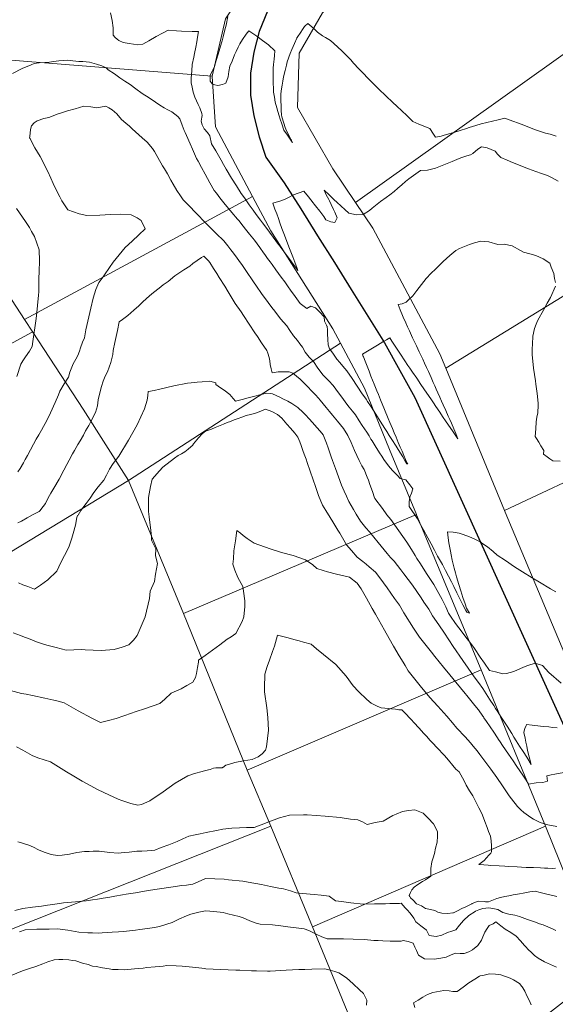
# Model space of a CAD drawing. Header units: inches. Extents: x 11351264 to 11356330, y 6702313 to 6706468.
# Tile 54 of 160: x 11351872 to 11352192, y 6705263 to 6705850. Entities that reach past the tile are written whole.
import ezdxf

# ---------------------------------------------------------------- set-up
doc = ezdxf.new("R2010")
doc.units = ezdxf.units.IN
doc.header["$MEASUREMENT"] = 0
doc.layers.add('Shumate_Contours_clip1', color=7, linetype='Continuous', lineweight=0)
doc.layers.add('Shumate_Parcels_clip1', color=7, linetype='Continuous', lineweight=0)
doc.layers.add('Shumate_Streets_clip1', color=7, linetype='Continuous')

msp = doc.modelspace()

# ---------------------------------------------------------------- linework, layer by layer
at = {"layer": 'Shumate_Contours_clip1'}
for points, elevation in [([(11351926.31, 6705854.53), (11351927.28, 6705849.97), (11351927.82, 6705845.67), (11351927.9, 6705841.18), (11351929.2, 6705839.91), (11351930.35, 6705838.95), (11351931.25, 6705838.16), (11351933.94, 6705836.88), (11351937.41, 6705836.28), (11351942.69, 6705835.57), (11351945.69, 6705835.79), (11351949.21, 6705837.85), (11351953.66, 6705840.53), (11351957.43, 6705842.52), (11351960.73, 6705844.14), (11351965.8, 6705843.79), (11351968.78, 6705843.59), (11351975.02, 6705843.47), (11351978.91, 6705843.37), (11351978.36, 6705840.11), (11351977.82, 6705837.25), (11351977.27, 6705834.17), (11351976.51, 6705830.35), (11351976.08, 6705828.19), (11351975.13, 6705823.66), (11351974.82, 6705820.05), (11351974.46, 6705815.63), (11351974.53, 6705812.75), (11351975.03, 6705810.26), (11351975.73, 6705807.14), (11351976.66, 6705804.29), (11351977.74, 6705801.96), (11351978.75, 6705799.8), (11351979.58, 6705797.92), (11351980.93, 6705794.53), (11351981.06, 6705793.35), (11351980.87, 6705792.27), (11351980.46, 6705789.88), (11351981.08, 6705787.81), (11351981.29, 6705787.32), (11351982.28, 6705785.42), (11351984.31, 6705783.17), (11351985.61, 6705781.06), (11351986.69, 6705776.33), (11351989.19, 6705772.12), (11351992.3, 6705766.69), (11351993.83, 6705764.05), (11351995.43, 6705761.28), (11351998.58, 6705755.89), (11352001.5, 6705751.28), (11352004.43, 6705746.66), (11352006.26, 6705744.06), (11352007.85, 6705741.78), (11352009.19, 6705739.89), (11352011.49, 6705736.79), (11352013.36, 6705734.28), (11352015.93, 6705730.81), (11352017.14, 6705729.16), (11352019, 6705726.61), (11352021.23, 6705723.61), (11352023.46, 6705720.61), (11352026.71, 6705716.25), (11352027.14, 6705715.67), (11352027.53, 6705715.14), (11352029.84, 6705712.05), (11352032.16, 6705708.95), (11352034.48, 6705705.86), (11352036.62, 6705703), (11352036.74, 6705702.84), (11352038.26, 6705700.82), (11352037.55, 6705702.63), (11352037.23, 6705703.47), (11352036.32, 6705705.8), (11352035.15, 6705708.85), (11352033.98, 6705711.9), (11352032.81, 6705714.94), (11352031.38, 6705718.75), (11352029.83, 6705722.92), (11352028.72, 6705725.88), (11352027.51, 6705729.16), (11352026.56, 6705731.79), (11352025.56, 6705734.54), (11352024.52, 6705737.42), (11352023.26, 6705740.91), (11352028.04, 6705742.38), (11352030.59, 6705743.35), (11352032.53, 6705744.4), (11352035.66, 6705745.98), (11352041.76, 6705748.18), (11352044.49, 6705744.74), (11352047.35, 6705741.13), (11352047.96, 6705740.34), (11352048.76, 6705739.3), (11352051.24, 6705736.15), (11352053.66, 6705733.07), (11352054.95, 6705731.08), (11352057.92, 6705729.81), (11352060.28, 6705729.47), (11352061.71, 6705732.19), (11352060.31, 6705735.54), (11352059.48, 6705737.18), (11352058.04, 6705740.12), (11352057, 6705742.26), (11352056.6, 6705743.08), (11352055.18, 6705746), (11352053.85, 6705748.72), (11352056.8, 6705745.96), (11352058.37, 6705744.48), (11352059.93, 6705743), (11352061.42, 6705741.52), (11352064.02, 6705739.1), (11352066.23, 6705737.18), (11352068.63, 6705734.99), (11352073.15, 6705734.09), (11352077.18, 6705734.23), (11352081.04, 6705736.61), (11352082.63, 6705738.05), (11352084.52, 6705739.57), (11352087.46, 6705741.99), (11352090.96, 6705744.3), (11352093.1, 6705745.85), (11352095.78, 6705748.02), (11352097.95, 6705749.85), (11352100.33, 6705751.81), (11352102.55, 6705753.82), (11352104.55, 6705755.54), (11352107.27, 6705757.51), (11352111.5, 6705760.46), (11352115.58, 6705760.68), (11352120.29, 6705761.79), (11352125.34, 6705763.86), (11352130.29, 6705765.87), (11352133.21, 6705767.05), (11352135.45, 6705767.95), (11352139.01, 6705769.17), (11352141.23, 6705769.87), (11352142.61, 6705770.63), (11352145.58, 6705773.29), (11352147.89, 6705774.63), (11352151.24, 6705774.04), (11352155.93, 6705772.03), (11352157.39, 6705770.23), (11352159.41, 6705768.32), (11352163.16, 6705766.69), (11352166.35, 6705765.31), (11352169.95, 6705763.87), (11352173.3, 6705762.47), (11352175.98, 6705761.46), (11352180.28, 6705759.82), (11352183.77, 6705758.7), (11352187.29, 6705757.46), (11352190.12, 6705756.03), (11352193.59, 6705754.08)], 1428), ([(11351996.47, 6705852.36), (11351995.39, 6705847.21), (11351994.6, 6705844.33), (11351993.56, 6705840.18), (11351992.99, 6705837.94), (11351992.09, 6705834.61), (11351991.27, 6705831.96), (11351990.6, 6705829.89), (11351989.49, 6705826.09), (11351988.45, 6705822.62), (11351987.1, 6705819.76), (11351985.82, 6705817.12), (11351985.84, 6705813.69), (11351987.08, 6705812.28), (11351988.62, 6705811.54), (11351990.5, 6705811.18), (11351993.28, 6705811.89), (11351995.27, 6705812.66), (11351996.56, 6705816.3), (11351996.94, 6705819.6), (11351997.65, 6705822.68), (11351998.89, 6705825.72), (11352000.41, 6705829.49), (11352001.28, 6705831.53), (11352002.46, 6705834.16), (11352003.64, 6705836.09), (11352005.17, 6705838.62), (11352007.4, 6705841.85), (11352008.89, 6705843.89), (11352013.64, 6705840.55), (11352017.17, 6705837.98), (11352020.59, 6705835.39), (11352024.51, 6705831.91), (11352024.24, 6705829.15), (11352024.01, 6705826.84), (11352023.67, 6705823.71), (11352023.47, 6705821.5), (11352023.45, 6705817.66), (11352023.44, 6705815.16), (11352023.43, 6705812.08), (11352023.56, 6705809.97), (11352023.73, 6705807.2), (11352024.17, 6705804.15), (11352024.62, 6705801.26), (11352025.63, 6705797.8), (11352026.28, 6705795.59), (11352027, 6705793.13), (11352027.66, 6705791.08), (11352028.56, 6705788.38), (11352029.82, 6705784.6), (11352031.94, 6705781.48), (11352033.97, 6705778.56), (11352034.15, 6705778.25), (11352034.97, 6705777.14), (11352034.39, 6705778.32), (11352034.31, 6705778.48), (11352034.21, 6705778.68), (11352032.68, 6705781.81), (11352031.08, 6705785.17), (11352030.71, 6705786.22), (11352029.89, 6705788.73), (11352028.7, 6705792.5), (11352028.5, 6705793.67), (11352028.31, 6705796.36), (11352028.16, 6705798.73), (11352027.93, 6705802.35), (11352028.05, 6705806.16), (11352028.35, 6705809.17), (11352028.79, 6705811.47), (11352029.22, 6705813.71), (11352029.71, 6705816.32), (11352030.65, 6705820.2), (11352031.32, 6705823.29), (11352031.78, 6705825.41), (11352033.66, 6705830.22), (11352034.53, 6705832.72), (11352036.11, 6705836.28), (11352037.54, 6705839.38), (11352037.67, 6705839.62), (11352037.85, 6705839.93), (11352039.91, 6705842.99), (11352041.06, 6705844.71), (11352042.2, 6705846.42), (11352042.41, 6705846.7), (11352044.17, 6705848.3), (11352047.68, 6705845.18), (11352049.98, 6705843.13), (11352052.81, 6705840.82), (11352054.62, 6705839.89), (11352057.75, 6705838.1), (11352059.66, 6705836.21), (11352064.48, 6705831.83), (11352066.68, 6705829.66), (11352068.38, 6705827.94), (11352069.74, 6705826.44), (11352071.44, 6705824.58), (11352074.52, 6705821.23), (11352076.3, 6705819.37), (11352080.74, 6705814.75), (11352086.48, 6705808.92), (11352094.83, 6705801.1), (11352097.31, 6705798.89), (11352103.19, 6705793.37), (11352106.91, 6705789.75), (11352110.43, 6705788.12), (11352117.08, 6705785.56), (11352119.22, 6705782.19), (11352120.33, 6705780.26), (11352123.81, 6705781.05), (11352125.62, 6705781.63), (11352131.84, 6705783.38), (11352135.14, 6705784.37), (11352138.93, 6705785.56), (11352140.46, 6705786.13), (11352144.47, 6705787.31), (11352147.74, 6705788.22), (11352151.09, 6705789.1), (11352154.42, 6705789.96), (11352157.72, 6705790.78), (11352160.17, 6705791.33), (11352161.06, 6705791.6), (11352161.82, 6705791.7), (11352166.5, 6705789.98), (11352169.88, 6705788.72), (11352173.04, 6705787.51), (11352179.58, 6705785.03), (11352186.04, 6705782.74), (11352188.91, 6705782.18), (11352192.52, 6705781.03)], 1426), ([(11351867.84, 6705818.29), (11351873.51, 6705821.29), (11351878.93, 6705823.56), (11351880.81, 6705824.3), (11351883.73, 6705824.75), (11351887.05, 6705824.93), (11351889.92, 6705825.07), (11351892.37, 6705825.54), (11351895.37, 6705825.88), (11351900.68, 6705826.23), (11351903.9, 6705825.92), (11351907.49, 6705825.49), (11351909.87, 6705825.55), (11351913.8, 6705825.15), (11351917.98, 6705823.98), (11351921.18, 6705822.88), (11351923.8, 6705821.66), (11351924.86, 6705820.65), (11351928.7, 6705818.23), (11351931.97, 6705815.82), (11351934.81, 6705813.82), (11351938.12, 6705811.7), (11351941.51, 6705809.14), (11351945.24, 6705806.51), (11351949.48, 6705803.83), (11351953.21, 6705801.31), (11351955.75, 6705799.49), (11351958.38, 6705797.96), (11351960.61, 6705796.7), (11351962.87, 6705795.48), (11351966.49, 6705792.78), (11351967.7, 6705791.36), (11351969.16, 6705787.44), (11351970.32, 6705784.35), (11351970.85, 6705783.22), (11351971.71, 6705781.31), (11351973.8, 6705776.43), (11351975.25, 6705773.15), (11351977.71, 6705767.71), (11351978.69, 6705765.96), (11351980.7, 6705762.18), (11351982.87, 6705758.36), (11351985.62, 6705753.09), (11351988.16, 6705748.54), (11351989.53, 6705746.84), (11351991.61, 6705744.21), (11351994.03, 6705741.2), (11351998.72, 6705735.45), (11352002.15, 6705731.47), (11352003.18, 6705730.36), (11352004.24, 6705729.08), (11352007.02, 6705725.54), (11352009.39, 6705722.54), (11352012.24, 6705718.91), (11352015.46, 6705714.42), (11352015.88, 6705713.85), (11352017.28, 6705711.9), (11352018.84, 6705709.75), (11352020.07, 6705708.03), (11352021.57, 6705705.97), (11352022.8, 6705704.29), (11352025.08, 6705701.15), (11352026.64, 6705699), (11352028.21, 6705696.86), (11352030.37, 6705693.93), (11352032.47, 6705690.93), (11352033.74, 6705689.1), (11352036.6, 6705685.2), (11352039.66, 6705681.14), (11352043.65, 6705678.18), (11352045.96, 6705679.41), (11352048.63, 6705678.57), (11352051.21, 6705676.11), (11352053.88, 6705673.11), (11352054.12, 6705670.51), (11352055.27, 6705668.04), (11352055.58, 6705667.62), (11352055.72, 6705667.48), (11352055.84, 6705665.23), (11352055.86, 6705663.03), (11352056.02, 6705659.63), (11352056.38, 6705656.44), (11352057.06, 6705654.04), (11352059.03, 6705651.36), (11352061.46, 6705647.91), (11352063.34, 6705645.77), (11352065.13, 6705643.7), (11352067.51, 6705640.87), (11352070.58, 6705636.33), (11352073.63, 6705631.78), (11352076.67, 6705627.21), (11352077.91, 6705625.26), (11352078.9, 6705623.87), (11352079.86, 6705622.6), (11352082.05, 6705619.31), (11352084.73, 6705615.11), (11352087.4, 6705610.83), (11352090.08, 6705606.53), (11352091.23, 6705604.69), (11352092.75, 6705602.28), (11352094.27, 6705599.88), (11352096.8, 6705595.84), (11352098.18, 6705593.84), (11352099.5, 6705591.68), (11352100.82, 6705589.47), (11352102.14, 6705587.28), (11352103.3, 6705585.45), (11352103.41, 6705585.35), (11352103.82, 6705585.29), (11352103.5, 6705585.75), (11352102.55, 6705587.95), (11352101.47, 6705590.42), (11352100.4, 6705592.9), (11352099.34, 6705595.37), (11352098.16, 6705598.18), (11352096.83, 6705601.29), (11352095.74, 6705603.86), (11352094.63, 6705606.48), (11352093.16, 6705610.03), (11352092.2, 6705612.37), (11352089.9, 6705617.86), (11352087.57, 6705623.48), (11352086.26, 6705626.74), (11352085.39, 6705628.91), (11352083.79, 6705632.91), (11352081.86, 6705637.65), (11352080.68, 6705640.64), (11352079.52, 6705643.62), (11352078.36, 6705646.6), (11352077.33, 6705649.27), (11352077.24, 6705649.49), (11352076.7, 6705650.9), (11352081.71, 6705653.84), (11352085.82, 6705656.25), (11352088.94, 6705658.1), (11352091.16, 6705659.4), (11352093.03, 6705660.51), (11352094.27, 6705658.63), (11352096.71, 6705654.94), (11352097.82, 6705653.28), (11352099.43, 6705650.85), (11352102.15, 6705646.77), (11352103.94, 6705644.15), (11352105.11, 6705642.44), (11352106.74, 6705640.05), (11352109.16, 6705636.46), (11352111.61, 6705632.8), (11352113.35, 6705630.21), (11352115.19, 6705627.47), (11352117.51, 6705624.08), (11352119.14, 6705621.68), (11352120.51, 6705619.68), (11352122.88, 6705616.19), (11352124.62, 6705613.6), (11352126.85, 6705610.36), (11352129.19, 6705606.98), (11352130.94, 6705604.45), (11352131.79, 6705603.23), (11352133.82, 6705600.29), (11352132.46, 6705603.49), (11352131.26, 6705606.31), (11352129.84, 6705609.63), (11352128.89, 6705611.78), (11352128.01, 6705613.8), (11352126.56, 6705617.14), (11352124.98, 6705620.66), (11352124.06, 6705622.75), (11352122.95, 6705625.25), (11352121.87, 6705627.67), (11352120.8, 6705630.03), (11352119.94, 6705631.97), (11352119.09, 6705633.87), (11352117.73, 6705636.93), (11352116.14, 6705640.42), (11352115, 6705642.93), (11352113.88, 6705645.45), (11352112.78, 6705647.84), (11352111.87, 6705649.79), (11352110.7, 6705652.29), (11352108.94, 6705655.88), (11352107.83, 6705658.25), (11352106.73, 6705660.61), (11352105.42, 6705663.44), (11352104.8, 6705664.74), (11352103.7, 6705667.13), (11352102.6, 6705669.51), (11352101.04, 6705672.91), (11352100.61, 6705673.87), (11352099.25, 6705677.38), (11352098.09, 6705680.39), (11352100.41, 6705680.96), (11352102.82, 6705681.82), (11352104.56, 6705683.46), (11352106.77, 6705685.62), (11352109.33, 6705688.84), (11352110.62, 6705690.72), (11352111.99, 6705692.49), (11352114.74, 6705696.03), (11352117.8, 6705699.15), (11352120.29, 6705701.66), (11352124.94, 6705706.07), (11352126.92, 6705707.94), (11352128.87, 6705709.73), (11352132.58, 6705712.71), (11352134.63, 6705713.9), (11352140.68, 6705716.21), (11352143.73, 6705717.22), (11352147.47, 6705718.26), (11352152.26, 6705717.86), (11352157.56, 6705716.37), (11352161.44, 6705716.5), (11352166.25, 6705715.49), (11352171.16, 6705712.8), (11352172.94, 6705711.77), (11352176.68, 6705710.64), (11352180.3, 6705709.69), (11352184.76, 6705707.82), (11352188.61, 6705705.1), (11352189.5, 6705702.83), (11352190.99, 6705698.9), (11352191.54, 6705696.04), (11352191.97, 6705693.59)], 1430), ([(11351871.06, 6705580.52), (11351872.3, 6705582.49), (11351874.32, 6705585.89), (11351875.44, 6705587.93), (11351876.76, 6705590.36), (11351878.55, 6705593.75), (11351880.34, 6705597.15), (11351881.97, 6705600.01), (11351883.53, 6705602.77), (11351885.03, 6705605.4), (11351886.23, 6705607.57), (11351888.2, 6705611.26), (11351890.41, 6705615.71), (11351893.21, 6705622.06), (11351895.17, 6705626.6), (11351896.06, 6705628.68), (11351898.65, 6705633.04), (11351901.16, 6705637.15), (11351902.12, 6705640.02), (11351903.93, 6705645.14), (11351905.58, 6705647.85), (11351906.88, 6705649.99), (11351907.8, 6705652.68), (11351908.44, 6705654.6), (11351909.67, 6705658.01), (11351910.7, 6705660.58), (11351911.67, 6705665.41), (11351914.63, 6705678.24), (11351915.9, 6705684.23), (11351917.49, 6705689.34), (11351919.35, 6705693.69), (11351921.4, 6705696.27), (11351922.71, 6705698.22), (11351925.69, 6705702.61), (11351927.87, 6705705.67), (11351931.39, 6705710.17), (11351935.03, 6705714.59), (11351939.19, 6705718.35), (11351943.32, 6705722.12), (11351947.07, 6705725.69), (11351944.53, 6705730.55), (11351942.18, 6705732.13), (11351938.56, 6705733.98), (11351932.55, 6705734.42), (11351926.24, 6705734.28), (11351920.03, 6705733.89), (11351912.23, 6705733.56), (11351907.52, 6705734.63), (11351900.8, 6705736.94), (11351897.16, 6705742.33), (11351895.98, 6705744.8), (11351894.92, 6705746.99), (11351892.16, 6705752.73), (11351890.74, 6705755.82), (11351888.84, 6705759.78), (11351887.75, 6705762.07), (11351886.17, 6705765.45), (11351884.41, 6705768.86), (11351882.82, 6705771.44), (11351881.19, 6705773.99), (11351879.31, 6705777.42), (11351878.36, 6705779.49), (11351877.99, 6705780), (11351878.24, 6705780.69), (11351878.48, 6705785), (11351879.19, 6705787.19), (11351880.64, 6705789.01), (11351882.54, 6705790.1), (11351886.6, 6705791.43), (11351889.46, 6705792.19), (11351893.16, 6705793.54), (11351893.96, 6705793.82), (11351897.05, 6705794.84), (11351900.61, 6705795.98), (11351905.27, 6705797.36), (11351910.35, 6705798.84), (11351914.65, 6705798.53), (11351918.2, 6705797.94), (11351923.49, 6705798.95), (11351925.32, 6705797.93), (11351927.21, 6705796.6), (11351930.17, 6705794.29), (11351932.93, 6705790.98), (11351935.42, 6705788.75), (11351937.63, 6705786.83), (11351939.32, 6705785.35), (11351941.22, 6705783.55), (11351945.17, 6705780.01), (11351948.21, 6705777.35), (11351951.45, 6705773.54), (11351952.55, 6705771.74), (11351954.64, 6705768.31), (11351957.43, 6705763.34), (11351958.51, 6705761.5), (11351960.33, 6705758.39), (11351962.42, 6705754.72), (11351963.81, 6705752.27), (11351965.86, 6705748.6), (11351968.08, 6705745.4), (11351969.61, 6705742.96), (11351973.65, 6705738.89), (11351976.96, 6705735.49), (11351979.19, 6705733.11), (11351981.42, 6705730.79), (11351985.38, 6705726.8), (11351986.88, 6705725.38), (11351989.49, 6705722.77), (11351993.96, 6705718.4), (11351996.4, 6705715.41), (11351998.19, 6705713.16), (11351999.83, 6705711.09), (11352002.05, 6705708.08), (11352004, 6705705.43), (11352004.68, 6705704.44), (11352005.55, 6705703.17), (11352008.39, 6705699.03), (11352010.47, 6705695.87), (11352011.61, 6705694.1), (11352013.41, 6705691.41), (11352016.43, 6705686.98), (11352020.39, 6705681.68), (11352022.74, 6705678.69), (11352024.48, 6705676.42), (11352027.91, 6705672), (11352031.56, 6705667.65), (11352033.35, 6705664.89), (11352035.62, 6705661.86), (11352037.89, 6705658.94), (11352039.43, 6705656.96), (11352040.89, 6705655.01), (11352042.46, 6705651.95), (11352044.99, 6705648.96), (11352047.5, 6705646.35), (11352050.13, 6705642.47), (11352053.28, 6705638.23), (11352056.66, 6705634.83), (11352059.23, 6705632.19), (11352062.45, 6705627.81), (11352064.97, 6705624.3), (11352066.84, 6705621.86), (11352068.91, 6705619.14), (11352070.77, 6705616.84), (11352072.65, 6705614.53), (11352074.89, 6705611.08), (11352076.69, 6705608.3), (11352079.36, 6705604.17), (11352080.71, 6705601.99), (11352081.84, 6705600.15), (11352082.52, 6705599.06), (11352084.4, 6705596.09), (11352087.03, 6705591.84), (11352088.27, 6705589.93), (11352089.56, 6705588.01), (11352092.31, 6705584.17), (11352094.67, 6705581.35), (11352097.66, 6705578.42), (11352099.24, 6705576.57), (11352102.57, 6705575.82), (11352104.96, 6705572.81), (11352106.76, 6705570.38), (11352106.12, 6705567.88), (11352104.98, 6705565.38), (11352104.64, 6705562.78), (11352104.6, 6705559.97), (11352109.57, 6705552.59), (11352111.44, 6705549.25), (11352113.29, 6705545.89), (11352115.88, 6705541.12), (11352117.81, 6705537.52), (11352119.74, 6705533.92), (11352121.65, 6705530.32), (11352122.76, 6705528.19), (11352124.58, 6705525.19), (11352126.36, 6705521.76), (11352128.14, 6705518.33), (11352129.91, 6705514.88), (11352131.34, 6705512.05), (11352133.16, 6705508.43), (11352134.96, 6705504.8), (11352136.79, 6705501.19), (11352138.54, 6705497.77), (11352139.17, 6705496.84), (11352140.75, 6705496.3), (11352138.93, 6705499.2), (11352138.13, 6705501.78), (11352136.8, 6705505.63), (11352135.5, 6705509.48), (11352134.24, 6705513.34), (11352133.01, 6705517.96), (11352132.31, 6705520.36), (11352131.58, 6705523.13), (11352130.34, 6705527.87), (11352129.67, 6705531.14), (11352129.3, 6705533.22), (11352128.43, 6705538.26), (11352127.92, 6705541.19), (11352127.56, 6705544.87), (11352130.98, 6705544.67), (11352134.51, 6705543.89), (11352136.91, 6705543.12), (11352140.73, 6705541.86), (11352143.54, 6705540.66), (11352147.03, 6705538.71), (11352149.32, 6705537.21), (11352151.49, 6705535.79), (11352154.83, 6705532.95), (11352157.22, 6705530.92), (11352162.13, 6705527.63), (11352167.51, 6705523.94), (11352172.38, 6705520.87), (11352178.1, 6705517.22), (11352182.39, 6705514.66), (11352189.02, 6705510.81), (11352192.15, 6705509.03)], 1432), ([(11351870.46, 6705637.51), (11351872.71, 6705644.83), (11351873.99, 6705646.94), (11351875.46, 6705649.18), (11351877.88, 6705652.7), (11351879.55, 6705655.5), (11351879.94, 6705658.46), (11351881.76, 6705670.65), (11351882.13, 6705673.77), (11351883.33, 6705686.01), (11351883.47, 6705688.01), (11351883.6, 6705693.7), (11351883.53, 6705696.08), (11351883.66, 6705700.16), (11351883.94, 6705706.52), (11351883.71, 6705713.09), (11351882.38, 6705717.14), (11351880.99, 6705720.98), (11351879.1, 6705724.05), (11351877.87, 6705726.39), (11351875.58, 6705729.98), (11351870.18, 6705737.71)], 1430), ([(11351871.07, 6705550.08), (11351873.13, 6705551.12), (11351876.62, 6705553.1), (11351880.19, 6705555.03), (11351882.91, 6705556.52), (11351883.36, 6705556.78), (11351883.71, 6705556.99), (11351884.2, 6705557.3), (11351886.13, 6705559.83), (11351887.41, 6705561.66), (11351889.07, 6705565.06), (11351890.77, 6705567.94), (11351892.43, 6705570.74), (11351895.57, 6705576.31), (11351898.48, 6705581.66), (11351900.32, 6705585.06), (11351901.71, 6705587.64), (11351903.61, 6705591.26), (11351904.78, 6705593.35), (11351906.85, 6705596.91), (11351908.13, 6705599.16), (11351910.12, 6705602.55), (11351911.48, 6705604.99), (11351913.31, 6705608.23), (11351914.72, 6705611.01), (11351917.35, 6705615.96), (11351918.5, 6705619.95), (11351919, 6705623.63), (11351920.39, 6705629.43), (11351920.94, 6705631.49), (11351921.88, 6705634.74), (11351923.21, 6705637.63), (11351924.48, 6705640.32), (11351925.54, 6705643.16), (11351926.43, 6705645.92), (11351927.66, 6705650.59), (11351927.86, 6705653), (11351928.9, 6705657.88), (11351929.76, 6705661.35), (11351930.5, 6705664.96), (11351931.48, 6705670.04), (11351933.51, 6705671.45), (11351936.64, 6705673.92), (11351940.26, 6705677.01), (11351943.16, 6705679.71), (11351945.66, 6705682.07), (11351949.58, 6705685.56), (11351952.06, 6705687.6), (11351955.4, 6705690.22), (11351957.72, 6705692.18), (11351960.65, 6705694.23), (11351964.71, 6705697.64), (11351970.06, 6705701.16), (11351973.63, 6705703.44), (11351975.47, 6705704.86), (11351980.69, 6705708.53), (11351981.95, 6705709.3), (11351984.87, 6705706.63), (11351985.65, 6705705.63), (11351987.87, 6705701.99), (11351989.8, 6705698.91), (11351991.18, 6705696.65), (11351994.5, 6705691.34), (11351996.57, 6705687.98), (11351997.8, 6705685.98), (11352000.84, 6705681.14), (11352004.32, 6705676.06), (11352005.73, 6705673.88), (11352009.13, 6705668.71), (11352012.53, 6705663.57), (11352014.06, 6705661.32), (11352016.57, 6705657.54), (11352019.67, 6705653.04), (11352020.33, 6705651.4), (11352021.05, 6705648.92), (11352021.38, 6705646.85), (11352021.7, 6705644.67), (11352022.28, 6705642.02), (11352022.93, 6705639.63), (11352026.48, 6705640.24), (11352030.17, 6705640.3), (11352032.96, 6705640.2), (11352035.14, 6705639.47), (11352039.48, 6705635.88), (11352042.15, 6705633.22), (11352048.38, 6705627.01), (11352050.84, 6705624.11), (11352051.17, 6705623.75), (11352051.51, 6705623.31), (11352053.23, 6705621.27), (11352055.14, 6705618.99), (11352057.03, 6705616.7), (11352058.92, 6705614.41), (11352061.9, 6705610.83), (11352063.71, 6705608.69), (11352065.51, 6705606.54), (11352068.03, 6705602.33), (11352070, 6705598.03), (11352072.11, 6705593.37), (11352074.72, 6705587.38), (11352076.43, 6705584.13), (11352077.77, 6705581.98), (11352079.62, 6705577.48), (11352080.29, 6705575.56), (11352081.17, 6705573.11), (11352082.73, 6705568.75), (11352083.98, 6705565), (11352084.08, 6705564.6), (11352088.72, 6705558.75), (11352091.42, 6705555.01), (11352093.64, 6705552.13), (11352098.49, 6705545.36), (11352103.33, 6705538.56), (11352106.04, 6705534.21), (11352108.16, 6705530.74), (11352109.22, 6705528.91), (11352111.41, 6705525.65), (11352115, 6705519.99), (11352119.29, 6705513.24), (11352120.37, 6705511.52), (11352122.43, 6705507.9), (11352124.4, 6705504.45), (11352126.5, 6705499.96), (11352128.17, 6705496.18), (11352129.37, 6705494.37), (11352132.31, 6705490.1), (11352136.33, 6705484.89), (11352137.94, 6705482.69), (11352141.55, 6705478.07), (11352143.66, 6705475.16), (11352147.15, 6705469.88), (11352149.6, 6705466.4), (11352152.54, 6705461.95), (11352156.18, 6705461.23), (11352160.62, 6705459.92), (11352162.7, 6705460.23), (11352167.26, 6705461.34), (11352173.01, 6705463.9), (11352175.53, 6705465), (11352179.87, 6705466.42), (11352184.3, 6705464.95), (11352188.06, 6705460.75), (11352195.49, 6705454.37)], 1434), ([(11352192.01, 6705691.46), (11352188.98, 6705684.68), (11352187.01, 6705681.25), (11352184.98, 6705677.58), (11352181.21, 6705670.69), (11352180.46, 6705668.74), (11352179.46, 6705666.11), (11352178.49, 6705661.6), (11352178.22, 6705656.73), (11352178.09, 6705653.95), (11352178.16, 6705650.54), (11352178.87, 6705642.44), (11352179.44, 6705638.65), (11352180, 6705634.96), (11352180.33, 6705632.94), (11352181.06, 6705627.37), (11352181.7, 6705621.65), (11352181.72, 6705620.43), (11352181.42, 6705615.78), (11352180.89, 6705613.14), (11352180.42, 6705610.42), (11352180.23, 6705606.22), (11352179.98, 6705601.59), (11352180.63, 6705600.53), (11352182, 6705598.31), (11352183.34, 6705596.1), (11352185.09, 6705593.29), (11352184.78, 6705591.22), (11352186.99, 6705589.53), (11352188.66, 6705588.31), (11352190.36, 6705587.21), (11352194.86, 6705586.89)], 1430), ([(11351871.37, 6705514.36), (11351873.96, 6705513.21), (11351876.86, 6705512.09), (11351880.87, 6705510.6), (11351884.42, 6705512.96), (11351888.87, 6705516.05), (11351894.31, 6705521.31), (11351896.62, 6705526.55), (11351898.75, 6705530.64), (11351900.17, 6705533.23), (11351901.73, 6705536.3), (11351903.16, 6705540.94), (11351904.03, 6705543.79), (11351905.35, 6705548.68), (11351906.19, 6705553.35), (11351906.63, 6705554.45), (11351907.06, 6705554.82), (11351908.65, 6705557.53), (11351911.77, 6705561.68), (11351914.24, 6705564.91), (11351916.46, 6705568.33), (11351918.98, 6705571.66), (11351922.28, 6705575.55), (11351923.9, 6705578.52), (11351925.8, 6705582.27), (11351927.94, 6705585.52), (11351931.22, 6705590.03), (11351937.05, 6705599.41), (11351942.16, 6705608.61), (11351946.71, 6705618.1), (11351947.46, 6705620.76), (11351948.19, 6705623.43), (11351948.63, 6705626.07), (11351948.9, 6705628.56), (11351949.02, 6705628.59), (11351952.43, 6705629.22), (11351955.75, 6705629.84), (11351964.11, 6705631.91), (11351972.33, 6705633.57), (11351974.58, 6705633.75), (11351978.14, 6705634.05), (11351980.99, 6705634.24), (11351985.55, 6705634.62), (11351989.29, 6705633.73), (11351989.21, 6705632.66), (11351992.04, 6705630.77), (11351994.13, 6705629.35), (11351997.5, 6705626.8), (11351999.54, 6705624.38), (11352000.87, 6705622.81), (11352004.89, 6705623.84), (11352008.6, 6705624.78), (11352011.69, 6705625.52), (11352016.28, 6705626.68), (11352019.55, 6705627.56), (11352021.6, 6705627.43), (11352023.07, 6705627.1), (11352027.41, 6705625.1), (11352029.25, 6705624.08), (11352032.26, 6705622.7), (11352034.68, 6705621.28), (11352038.23, 6705618.99), (11352041.31, 6705615.98), (11352042.73, 6705614.56), (11352044.92, 6705612.17), (11352046.87, 6705610), (11352049.47, 6705607.04), (11352051.43, 6705604.95), (11352053.36, 6705602.69), (11352055.38, 6705597.65), (11352056.31, 6705594.93), (11352057.12, 6705592.49), (11352058.13, 6705589.49), (11352058.88, 6705587.45), (11352060.72, 6705582.51), (11352062.41, 6705577.66), (11352064.33, 6705572.61), (11352065.85, 6705569.03), (11352067.15, 6705566.06), (11352068.68, 6705562.8), (11352071.48, 6705558.07), (11352073.09, 6705555.31), (11352075.52, 6705551.14), (11352078.8, 6705547.21), (11352080.88, 6705544.74), (11352086.23, 6705538.39), (11352091.59, 6705531.91), (11352093.5, 6705529.5), (11352095.71, 6705527.3), (11352099.64, 6705522.15), (11352101.55, 6705519.63), (11352106.61, 6705513), (11352111.84, 6705505.43), (11352113.51, 6705502.86), (11352116.39, 6705498.62), (11352117.47, 6705496.86), (11352118.59, 6705494.72), (11352122.38, 6705489.29), (11352125.66, 6705484.38), (11352130.94, 6705476.42), (11352136.62, 6705467.97), (11352139.85, 6705463.33), (11352143.48, 6705458.14), (11352145.98, 6705454.83), (11352148.55, 6705451.17), (11352150.57, 6705448.13), (11352152.7, 6705444.91), (11352155.13, 6705441.16), (11352156.26, 6705439.4), (11352157.56, 6705437.38), (11352159.23, 6705434.78), (11352160.4, 6705433.01), (11352162.06, 6705430.51), (11352163.17, 6705428.79), (11352164.55, 6705426.61), (11352165.89, 6705424.42), (11352167.26, 6705422.24), (11352168.63, 6705420.06), (11352170.64, 6705416.85), (11352172.75, 6705413.68), (11352174.85, 6705410.22), (11352177.48, 6705405.85), (11352176.25, 6705410.51), (11352175.26, 6705414.22), (11352174.87, 6705416.78), (11352174.39, 6705419.22), (11352173.85, 6705421.65), (11352173.19, 6705425.03), (11352173.68, 6705427.62), (11352174.51, 6705428.95), (11352174.81, 6705429.7), (11352178.11, 6705429.34), (11352183.02, 6705428.83), (11352185.16, 6705428.61), (11352187.97, 6705428.31), (11352190.34, 6705428.05), (11352192.95, 6705427.77)], 1436), ([(11351868.25, 6705484.46), (11351872.52, 6705482.86), (11351874.94, 6705481.99), (11351877.32, 6705481.02), (11351882.12, 6705479.18), (11351886.98, 6705477.47), (11351889.12, 6705476.93), (11351893.87, 6705475.65), (11351899.75, 6705474.12), (11351909.06, 6705474.5), (11351911.28, 6705474.32), (11351920.83, 6705473.84), (11351928.58, 6705474.6), (11351933.22, 6705475.93), (11351937.21, 6705477.31), (11351939.95, 6705480.07), (11351942.19, 6705482.98), (11351946.96, 6705494.12), (11351949.58, 6705505.04), (11351950.1, 6705509.29), (11351952.55, 6705515.21), (11351953.23, 6705519.58), (11351954.34, 6705525.86), (11351953.14, 6705530.52), (11351953.38, 6705534.61), (11351950.87, 6705539.79), (11351950.81, 6705541.91), (11351950.49, 6705545.59), (11351949.37, 6705553.68), (11351949.07, 6705556.95), (11351948.97, 6705565.24), (11351950.14, 6705571.93), (11351951.15, 6705576.3), (11351955.58, 6705581.28), (11351957.61, 6705583.29), (11351964.61, 6705588.7), (11351966.69, 6705590.34), (11351968.71, 6705591.34), (11351970.73, 6705592.54), (11351972.76, 6705594.07), (11351974.28, 6705595.42), (11351975.38, 6705596.45), (11351975.54, 6705596.8), (11351975.81, 6705597.3), (11351978.93, 6705600.96), (11351980.97, 6705603.19), (11351983.07, 6705604.88), (11351986.53, 6705606.09), (11351988.88, 6705606.99), (11351993.89, 6705609.14), (11351996, 6705609.94), (11351997.98, 6705610.7), (11352000.22, 6705611.54), (11352002.46, 6705612.36), (11352004.71, 6705613.18), (11352007.42, 6705614.18), (11352009.95, 6705614.88), (11352012.3, 6705615.4), (11352015.09, 6705616.38), (11352017.39, 6705617.34), (11352018.89, 6705618.09), (11352022.67, 6705616.69), (11352026.07, 6705614.82), (11352028.68, 6705612.55), (11352031.59, 6705609.14), (11352033.78, 6705606.66), (11352036.45, 6705603.65), (11352038.2, 6705601.37), (11352039.29, 6705598.43), (11352040.13, 6705596.28), (11352041.22, 6705593.3), (11352042.01, 6705591.18), (11352043.12, 6705588.08), (11352043.78, 6705586.08), (11352045.48, 6705580.96), (11352047.26, 6705575.86), (11352048.64, 6705571.87), (11352050.48, 6705566.48), (11352052.99, 6705560.77), (11352054.96, 6705557.56), (11352057.53, 6705553.29), (11352059.07, 6705550.77), (11352062.03, 6705545.81), (11352063.17, 6705543.95), (11352067.25, 6705537.1), (11352070.29, 6705533.59), (11352073.66, 6705529.69), (11352076.93, 6705527.11), (11352078.95, 6705525.39), (11352080.84, 6705523.91), (11352084.61, 6705520.62), (11352087.07, 6705517.28), (11352091.47, 6705511.34), (11352095.96, 6705505.07), (11352098.91, 6705501.03), (11352101.55, 6705496.49), (11352107.34, 6705487.3), (11352110.89, 6705481.92), (11352118.04, 6705472.86), (11352120.01, 6705470.45), (11352125.24, 6705463.93), (11352129, 6705459.35), (11352132.47, 6705455.08), (11352138.08, 6705448.26), (11352139.09, 6705447.11), (11352141.58, 6705444.07), (11352143.93, 6705441.18), (11352146.02, 6705438.61), (11352148.63, 6705434.8), (11352148.95, 6705434.32), (11352149.29, 6705433.81), (11352150.85, 6705431.52), (11352153.03, 6705428.32), (11352155.21, 6705425.11), (11352157.37, 6705421.88), (11352158.06, 6705420.82), (11352158.94, 6705419.47), (11352160.45, 6705417.24), (11352163.9, 6705412.13), (11352166.67, 6705408.05), (11352168.89, 6705404.78), (11352172.45, 6705399.62), (11352174.56, 6705396.49), (11352175.98, 6705394.14), (11352180.56, 6705394.9), (11352184.43, 6705395.21), (11352187.21, 6705395.93), (11352186.92, 6705399.16), (11352189.46, 6705399.72), (11352191.58, 6705400.11), (11352196.94, 6705401.14)], 1438), ([(11351866.57, 6705450.05), (11351873.18, 6705448.36), (11351876.01, 6705447.88), (11351879.71, 6705447.05), (11351887.2, 6705445.4), (11351892.47, 6705444.33), (11351894.99, 6705443.64), (11351898.63, 6705442.66), (11351907.1, 6705437.91), (11351915.12, 6705433.64), (11351920.42, 6705430.88), (11351925.17, 6705432.1), (11351929.65, 6705433.44), (11351938.88, 6705436.56), (11351940.98, 6705437.27), (11351947.19, 6705439.37), (11351955.7, 6705442.27), (11351958.83, 6705444.93), (11351962.56, 6705448.39), (11351965.65, 6705449.9), (11351968.47, 6705451.04), (11351971.99, 6705453.09), (11351975.53, 6705455.03), (11351977.07, 6705457.84), (11351977.65, 6705460.29), (11351978.19, 6705463.71), (11351978.78, 6705466.88), (11351978.87, 6705467.64), (11351978.85, 6705468.11), (11351982.93, 6705470.96), (11351987.29, 6705474.18), (11351991.63, 6705477.23), (11351996.03, 6705480.74), (11351998.36, 6705482.07), (11352001.2, 6705483.99), (11352004.96, 6705491.16), (11352005.98, 6705494.1), (11352006.59, 6705500.21), (11352006.49, 6705503.62), (11352005.73, 6705509.43), (11352005.43, 6705512.16), (11352002.29, 6705517.5), (11352000.64, 6705521.84), (11351999.45, 6705525.54), (11351999.81, 6705528.71), (11352000.03, 6705533.38), (11352000.86, 6705539.38), (11352001.72, 6705545.61), (11352004.02, 6705544.02), (11352005.61, 6705542.68), (11352008, 6705540.88), (11352012.01, 6705537.96), (11352021.59, 6705534.68), (11352028.36, 6705532.43), (11352035.37, 6705530.64), (11352042.78, 6705528.15), (11352047.21, 6705525.05), (11352049.45, 6705522.83), (11352053.28, 6705521.64), (11352055.92, 6705520.8), (11352061.21, 6705519.51), (11352068.95, 6705517.77), (11352073.69, 6705514.04), (11352076.05, 6705510.76), (11352079.14, 6705505.19), (11352082.57, 6705499.02), (11352084.47, 6705495.59), (11352089.85, 6705486.03), (11352092.67, 6705481.12), (11352095.32, 6705476.54), (11352098.78, 6705470.81), (11352101.09, 6705466.93), (11352102.24, 6705465.07), (11352104.13, 6705461.89), (11352108.07, 6705456.89), (11352111.29, 6705452.84), (11352117.02, 6705445.79), (11352121.76, 6705440.63), (11352127.07, 6705434.76), (11352130.46, 6705430.81), (11352133.22, 6705427.59), (11352138.05, 6705422.36), (11352141.27, 6705418.82), (11352142.95, 6705416.86), (11352145.17, 6705414.03), (11352146.79, 6705411.92), (11352151.61, 6705405.51), (11352153.37, 6705403.09), (11352157.02, 6705398.12), (11352160.46, 6705393.09), (11352164.31, 6705387.14), (11352165.79, 6705385.42), (11352169.4, 6705380.77), (11352171.36, 6705378.81), (11352173.05, 6705377.24), (11352177.3, 6705374.2), (11352178.99, 6705373.24), (11352182.93, 6705371.32), (11352187.56, 6705369.8), (11352192.93, 6705368.95)], 1440), ([(11351870.24, 6705416.53), (11351873.95, 6705414.39), (11351879.46, 6705411.32), (11351882.83, 6705409.93), (11351890.4, 6705407.4), (11351900.1, 6705401.46), (11351904.32, 6705399), (11351909.47, 6705395.96), (11351918.93, 6705390.74), (11351925.39, 6705387.76), (11351930.9, 6705385.16), (11351933.05, 6705384.41), (11351938.55, 6705382.63), (11351942.68, 6705381.67), (11351944.85, 6705382.09), (11351949.72, 6705384.19), (11351957.85, 6705389.64), (11351961.29, 6705392.18), (11351964.94, 6705394.76), (11351972.41, 6705399.08), (11351976.4, 6705400.46), (11351981.03, 6705401.75), (11351983.13, 6705402.21), (11351985.79, 6705402.98), (11351987.91, 6705403.62), (11351989.3, 6705403.99), (11351993.04, 6705403.98), (11351993.16, 6705404), (11351993.39, 6705404.12), (11351995.11, 6705405.52), (11351997.32, 6705406.17), (11352000.53, 6705407.14), (11352005.81, 6705408.11), (11352010.88, 6705408.86), (11352014.4, 6705410.51), (11352016.8, 6705412.21), (11352018.83, 6705414.38), (11352019.44, 6705416.51), (11352020.61, 6705426.31), (11352020.21, 6705433.99), (11352019.69, 6705439.66), (11352018.33, 6705449.2), (11352018.27, 6705451.72), (11352018.47, 6705459.83), (11352019.92, 6705464.38), (11352021.24, 6705468.22), (11352023.13, 6705473.27), (11352024.18, 6705476.62), (11352025.96, 6705483.18), (11352031.68, 6705481.7), (11352036.52, 6705480.33), (11352038.88, 6705479.7), (11352041.66, 6705478.9), (11352046.09, 6705477.72), (11352049.31, 6705475.02), (11352053.51, 6705471.59), (11352060.79, 6705465.5), (11352066.97, 6705458.59), (11352071.25, 6705452.8), (11352074.41, 6705449.53), (11352079.36, 6705444.77), (11352082.05, 6705442.59), (11352085.59, 6705440.79), (11352088.01, 6705439.8), (11352090.15, 6705439.52), (11352094.04, 6705439.1), (11352096.47, 6705438.86), (11352098.58, 6705438.58), (11352100.28, 6705438.58), (11352101.67, 6705437.1), (11352106.01, 6705432.48), (11352107.48, 6705430.9), (11352110.63, 6705427.55), (11352113.26, 6705424.69), (11352115.23, 6705422.59), (11352117.1, 6705420.48), (11352118.82, 6705418.63), (11352121.18, 6705416.12), (11352125.67, 6705411.24), (11352128.14, 6705408.41), (11352130.8, 6705405.21), (11352132.62, 6705403.03), (11352134.49, 6705401.5), (11352137.49, 6705396.12), (11352138.66, 6705393.5), (11352140.69, 6705390.23), (11352142.63, 6705387.1), (11352144.2, 6705384.09), (11352146.23, 6705380.12), (11352147.38, 6705377.77), (11352148.44, 6705375.66), (11352149.82, 6705371.86), (11352151.14, 6705368.24), (11352152.04, 6705365.82), (11352153.19, 6705363.14), (11352153.53, 6705360.25), (11352153.88, 6705357.37), (11352153.78, 6705353.71), (11352153.39, 6705353.06), (11352152.21, 6705351.72), (11352149.39, 6705348.67), (11352146.35, 6705346.17), (11352149.3, 6705345.93), (11352151.89, 6705345.74), (11352153.04, 6705345.65), (11352158.33, 6705345.4), (11352161.71, 6705345.2), (11352163.87, 6705345.07), (11352169.09, 6705344.77), (11352171.73, 6705344.62), (11352174.51, 6705344.47), (11352178.84, 6705344.36), (11352183.17, 6705344.24), (11352185.44, 6705344.1), (11352187.49, 6705344.02), (11352190.36, 6705343.8), (11352192.04, 6705343.92)], 1442), ([(11351870.89, 6705359.82), (11351873.2, 6705359.11), (11351875.62, 6705358.35), (11351877.58, 6705357.68), (11351880.28, 6705356.47), (11351883.3, 6705355.04), (11351886.62, 6705353.49), (11351890.83, 6705352.25), (11351894.67, 6705351.58), (11351897.45, 6705351.75), (11351901.87, 6705352.45), (11351906.3, 6705353.37), (11351910.73, 6705353.89), (11351913.56, 6705353.96), (11351915.92, 6705354.12), (11351919.45, 6705354.18), (11351925.98, 6705353.29), (11351930.95, 6705352.99), (11351934.52, 6705353.41), (11351937.52, 6705353.6), (11351942.04, 6705354.16), (11351945.05, 6705354.18), (11351948.21, 6705354.28), (11351950.72, 6705354.62), (11351952.77, 6705354.74), (11351956.66, 6705356.31), (11351961.2, 6705357.92), (11351966.14, 6705360.01), (11351969.48, 6705361.49), (11351973.07, 6705363.08), (11351976.8, 6705363.84), (11351979.79, 6705364.56), (11351983.42, 6705365.3), (11351989.71, 6705366.59), (11351993.47, 6705367.22), (11351998.79, 6705367.83), (11352003.43, 6705368.13), (11352007.46, 6705368.21), (11352012.13, 6705368.33), (11352014.65, 6705369.22), (11352017.91, 6705370.46), (11352021.34, 6705371.81), (11352023.95, 6705372.93), (11352027.16, 6705374.13), (11352033.13, 6705375.72), (11352041.48, 6705375.84), (11352043.8, 6705375.85), (11352054.57, 6705375.06), (11352063.49, 6705374.18), (11352069.61, 6705373.25), (11352073.99, 6705372.9), (11352076.81, 6705371.73), (11352079.52, 6705370.06), (11352084.41, 6705371.18), (11352089.07, 6705372.1), (11352094.94, 6705375.41), (11352096.99, 6705376.17), (11352100.68, 6705377.87), (11352104.25, 6705378.46), (11352107.97, 6705378.76), (11352113.04, 6705376.82), (11352116.06, 6705373.88), (11352119.28, 6705370.55), (11352121.55, 6705365.9), (11352121.55, 6705363.06), (11352121.35, 6705359.55), (11352120.47, 6705355.99), (11352119.79, 6705352.67), (11352118.98, 6705350.09), (11352118.28, 6705347.75), (11352117.6, 6705343.88), (11352117.53, 6705341.88), (11352117.6, 6705339.26), (11352114.47, 6705337.1), (11352112.72, 6705335.99), (11352109.93, 6705334.16), (11352107.68, 6705332.62), (11352106.34, 6705331.08), (11352105.47, 6705329.43), (11352104.65, 6705327.74), (11352105.02, 6705327), (11352105.55, 6705326.33), (11352107.02, 6705324.86), (11352109.06, 6705322.78), (11352112.02, 6705321.61), (11352114.41, 6705320.01), (11352117.38, 6705319.35), (11352119.89, 6705318.76), (11352121.73, 6705317.82), (11352124.25, 6705317.15), (11352127.83, 6705316.89), (11352130.76, 6705317.31), (11352131.04, 6705317.31), (11352131.46, 6705317.45), (11352133.6, 6705318.53), (11352136.19, 6705319.84), (11352138.4, 6705320.95), (11352140.84, 6705322.16), (11352141.21, 6705322.34), (11352142.11, 6705322.79), (11352142.34, 6705322.88), (11352145.87, 6705324.34), (11352149.58, 6705324.17), (11352150.25, 6705323.93), (11352151.98, 6705323.9), (11352153.95, 6705324.75), (11352157.06, 6705326), (11352159.22, 6705326.47), (11352161.87, 6705327.1), (11352164.26, 6705327.57), (11352166.76, 6705328.06), (11352170.56, 6705328.73), (11352172.69, 6705329.12), (11352176.71, 6705329.82), (11352179.99, 6705330.24), (11352182.94, 6705329.48), (11352187.75, 6705328.38), (11352190.37, 6705327.72), (11352192.8, 6705327.05)], 1444), ([(11351869.11, 6705318.71), (11351873.9, 6705319.98), (11351879.68, 6705320.7), (11351885.2, 6705321.37), (11351888.7, 6705321.9), (11351891.89, 6705322.37), (11351898.29, 6705323.31), (11351905.41, 6705323.94), (11351909.57, 6705324.33), (11351911.76, 6705324.45), (11351915.64, 6705325.08), (11351918.65, 6705325.51), (11351922.03, 6705326.08), (11351925.87, 6705326.73), (11351928.84, 6705327.26), (11351933.49, 6705328.02), (11351935.61, 6705328.39), (11351941.16, 6705329.27), (11351948.8, 6705330.63), (11351955.55, 6705331.64), (11351962.28, 6705332.63), (11351969, 6705333.58), (11351971.7, 6705333.93), (11351975.5, 6705334.48), (11351978.69, 6705335.87), (11351980.86, 6705336.87), (11351983.04, 6705337.82), (11351994.19, 6705337.35), (11351996.82, 6705337.04), (11352005.34, 6705336.24), (11352008.54, 6705335.72), (11352016.5, 6705334.28), (11352021.95, 6705333.15), (11352026.9, 6705331.99), (11352029.68, 6705331.71), (11352033.73, 6705330.4), (11352037.11, 6705329.33), (11352041.03, 6705328.95), (11352047.88, 6705328.33), (11352052.11, 6705327.82), (11352056.86, 6705327.28), (11352060.66, 6705324.53), (11352064.32, 6705324.06), (11352069.92, 6705323.35), (11352077.12, 6705322.6), (11352083.86, 6705322.69), (11352087.52, 6705322.75), (11352090.55, 6705322.79), (11352093.18, 6705322.82), (11352098.83, 6705322.82), (11352099.79, 6705323.05), (11352102.24, 6705320.4), (11352103.54, 6705319.04), (11352105.17, 6705317.05), (11352107.46, 6705314.2), (11352108.68, 6705311.99), (11352111.71, 6705309.53), (11352114.8, 6705307.23), (11352114.92, 6705307.1), (11352114.97, 6705307.04), (11352116.6, 6705303.8), (11352120.72, 6705303.29), (11352124.13, 6705303.94), (11352127.59, 6705305.62), (11352130.21, 6705306.31), (11352132.47, 6705307.21), (11352134.68, 6705310.07), (11352137.13, 6705312.74), (11352140.26, 6705315.84), (11352144.04, 6705318.2), (11352144.25, 6705318.33), (11352146.3, 6705319.2), (11352148.64, 6705319.96), (11352152.24, 6705320.28), (11352154.64, 6705319.97), (11352157.51, 6705319.33), (11352160.58, 6705317.57), (11352164.11, 6705316.48), (11352167.74, 6705315.89), (11352170.52, 6705315.13), (11352175.38, 6705313.44), (11352180.04, 6705311.74), (11352182.57, 6705310.78), (11352184.71, 6705310.1), (11352187.38, 6705309.08), (11352190.59, 6705307.62), (11352192.29, 6705306.83)], 1446), ([(11351872.07, 6705306.06), (11351875.28, 6705307.27), (11351882.33, 6705307.57), (11351884.34, 6705307.6), (11351889.71, 6705307.68), (11351894.8, 6705307.77), (11351897.69, 6705307.34), (11351900.76, 6705306.99), (11351907.44, 6705305.74), (11351912.84, 6705305.44), (11351915.57, 6705305.35), (11351918.9, 6705305.22), (11351921.4, 6705305.44), (11351927.21, 6705305.76), (11351931.18, 6705306.05), (11351934.06, 6705306.27), (11351941.19, 6705307.07), (11351943.84, 6705307.39), (11351948.48, 6705308.05), (11351952.63, 6705308.65), (11351955.5, 6705309.09), (11351960.05, 6705310.5), (11351963.09, 6705311.66), (11351967.14, 6705313.48), (11351971.7, 6705315.48), (11351974.21, 6705316.51), (11351979.07, 6705317.79), (11351981.95, 6705318.3), (11351983.15, 6705318.53), (11351987.93, 6705318.2), (11351993.57, 6705317.49), (11351996.46, 6705316.82), (11352003.21, 6705315.11), (11352005.6, 6705314.44), (11352009.58, 6705312.63), (11352013.25, 6705311.21), (11352015.66, 6705310.5), (11352022.97, 6705310.17), (11352027.93, 6705309.58), (11352032.15, 6705308.99), (11352037.11, 6705308.36), (11352042.02, 6705307.86), (11352043.13, 6705307.48), (11352045.6, 6705306.36), (11352049.03, 6705304.66), (11352052.46, 6705303), (11352055.68, 6705301.9), (11352061.34, 6705301.8), (11352065.36, 6705301.78), (11352071.14, 6705301.67), (11352077.93, 6705301.34), (11352083.49, 6705300.93), (11352086.19, 6705300.79), (11352089.01, 6705300.63), (11352093.24, 6705300.5), (11352097.99, 6705300.5), (11352099.98, 6705300.37), (11352101.03, 6705300.82), (11352104.1, 6705300.14), (11352106.98, 6705299.24), (11352108.07, 6705296.88), (11352109.07, 6705294.91), (11352110.15, 6705292.03), (11352113.82, 6705289.95), (11352119.55, 6705289.6), (11352123.63, 6705290.2), (11352126.76, 6705290.85), (11352129.66, 6705292.32), (11352132.3, 6705293.29), (11352135.02, 6705293.13), (11352137.46, 6705293.13), (11352140.24, 6705294.11), (11352142.38, 6705295.28), (11352145.76, 6705297.91), (11352147.77, 6705301.1), (11352148.67, 6705303.02), (11352149.87, 6705305.71), (11352151.14, 6705308.08), (11352152.51, 6705309.81), (11352154.89, 6705310.84), (11352156.5, 6705311.99), (11352159.33, 6705309.52), (11352161.94, 6705307.68), (11352165.38, 6705305.64), (11352168.59, 6705303.48), (11352171.19, 6705300.69), (11352173.56, 6705297.79), (11352174.38, 6705297.04), (11352175.8, 6705295.42), (11352177.63, 6705293.58), (11352179.6, 6705291.93), (11352181.62, 6705290.37), (11352185.43, 6705288.05), (11352188.96, 6705286.49), (11352192.66, 6705284.86)], 1448), ([(11351867.07, 6705279.97), (11351873.85, 6705282.65), (11351878.57, 6705284.32), (11351881.7, 6705285.34), (11351885.87, 6705286.89), (11351888.97, 6705288.05), (11351892.73, 6705289.21), (11351895.54, 6705289.53), (11351897.82, 6705289.52), (11351901.53, 6705289.24), (11351903.64, 6705288.94), (11351905.62, 6705288.6), (11351909.6, 6705287.4), (11351913, 6705286.41), (11351915.6, 6705285.61), (11351917.85, 6705285.26), (11351921.52, 6705284.51), (11351925.44, 6705283.97), (11351927.48, 6705283.62), (11351930.81, 6705283.47), (11351934.42, 6705283.35), (11351940.59, 6705283.93), (11351945.92, 6705284.41), (11351948.01, 6705284.63), (11351952.92, 6705285.09), (11351957.68, 6705285.6), (11351959.91, 6705285.82), (11351965.57, 6705285.8), (11351969.02, 6705285.57), (11351971.37, 6705285.36), (11351977.26, 6705284.69), (11351982.72, 6705284.05), (11351983.32, 6705283.83), (11351991.92, 6705283.52), (11352001.2, 6705283.12), (11352003.5, 6705283.04), (11352010.52, 6705282.78), (11352013.54, 6705282.72), (11352019.99, 6705282.6), (11352021.62, 6705282.52), (11352031.27, 6705283.04), (11352038.81, 6705283.44), (11352042.32, 6705283.53), (11352046.55, 6705283.79), (11352054.36, 6705284.01), (11352057.58, 6705283.11), (11352060.3, 6705282.28), (11352062.75, 6705281.44), (11352067.31, 6705278.45), (11352071.3, 6705274.96), (11352074.93, 6705271.43), (11352077.46, 6705269.25), (11352079.41, 6705265.25), (11352079.25, 6705262.28)], 1450), ([(11352108.06, 6705260.84), (11352107.28, 6705263.66), (11352110.11, 6705265.26), (11352112.84, 6705266.99), (11352115.61, 6705268.67), (11352118.71, 6705269.88), (11352125.39, 6705270.94), (11352128.48, 6705270.88), (11352130.73, 6705270.44), (11352133.38, 6705270.48), (11352136.85, 6705272.91), (11352140.36, 6705275.56), (11352143.8, 6705277.8), (11352146.63, 6705279.57), (11352147.14, 6705279.75), (11352148.56, 6705280.01), (11352152.57, 6705280.84), (11352156.16, 6705280.69), (11352159.44, 6705280.41), (11352165.01, 6705278.4), (11352166.88, 6705277.29), (11352170.5, 6705275.11), (11352171.28, 6705274.17), (11352171.83, 6705273.51), (11352172.18, 6705273.1), (11352172.55, 6705272.63), (11352173.72, 6705270.65), (11352175.22, 6705267.47), (11352176.28, 6705265.18), (11352177.61, 6705262.36)], 1450)]:
    msp.add_lwpolyline(points, dxfattribs=dict(at, elevation=elevation))
at = {"layer": 'Shumate_Parcels_clip1'}
for points in [[(11351987.08, 6705816.83), (11351769, 6705834), (11351858, 6705931), (11351937.29, 6706010.51), (11351944, 6705988), (11351953, 6705968.5), (11351974, 6705935), (11351996, 6705911), (11352013, 6705894), (11352010, 6705873.5), (11351995, 6705851)], [(11352243, 6705863), (11352072.66, 6705741.3), (11352059, 6705761.5), (11352038, 6705798), (11352039, 6705830.5), (11352053, 6705854.5), (11352168, 6705967), (11352187, 6705985), (11352187.1, 6705985.1)], [(11352297, 6705747), (11352126.54, 6705642.43), (11352123, 6705651), (11352083, 6705726), (11352072.66, 6705741.3), (11352243, 6705863)], [(11351875, 6705671.5), (11351879.95, 6705663.93), (11351879.53, 6705663.93), (11351705.37, 6705569.29), (11351703, 6705575), (11351677, 6705623), (11351657, 6705653.5), (11351632, 6705686), (11351631.94, 6705686.07), (11351769, 6705834)], [(11351987.08, 6705816.83), (11351987, 6705816.5), (11351989, 6705786.5), (11352011.12, 6705744.95), (11351875, 6705671.5), (11351769, 6705834)], [(11352063.58, 6705657.44), (11351937, 6705575.5), (11351910, 6705618), (11351879.95, 6705663.93), (11351875, 6705671.5), (11352011.12, 6705744.95), (11352022, 6705724.5), (11352059, 6705666)], [(11352345, 6705643.5), (11352161.62, 6705557.43), (11352126.54, 6705642.43), (11352297, 6705747)], [(11351937, 6705575.5), (11351807.37, 6705496.88), (11351745.68, 6705459.47), (11351724, 6705524.5), (11351705.37, 6705569.29), (11351879.53, 6705663.93), (11351879.95, 6705663.93), (11351910, 6705618)], [(11352108.96, 6705555.1), (11351970, 6705496), (11351937, 6705575.5), (11352063.58, 6705657.44), (11352078, 6705630.5), (11352093, 6705594)], [(11352391, 6705546.5), (11352296, 6705504), (11352201.86, 6705461.83), (11352162, 6705556.5), (11352161.62, 6705557.43), (11352345, 6705643.5)], [(11351970, 6705496), (11352008, 6705402.5), (11352022, 6705369), (11351810.81, 6705285.29), (11351745.5, 6705459.36), (11351745.68, 6705459.47), (11351807.37, 6705496.88), (11351937, 6705575.5)], [(11352147.61, 6705462.44), (11352008, 6705402.5), (11351970, 6705496), (11352108.96, 6705555.1), (11352109, 6705555)], [(11352185.98, 6705369.05), (11352047, 6705309), (11352022, 6705369), (11352008, 6705402.5), (11352147.61, 6705462.44), (11352148, 6705461.5)], [(11352047, 6705309), (11352097, 6705187), (11351883.09, 6705100.19), (11351846, 6705191.5), (11351810.81, 6705285.29), (11352022, 6705369)], [(11352238.24, 6705296.26), (11352097, 6705187), (11352047, 6705309), (11352185.98, 6705369.05), (11352186, 6705369), (11352199, 6705337), (11352222, 6705304)]]:
    msp.add_lwpolyline(points, close=True, dxfattribs=at)
at = {"layer": 'Shumate_Streets_clip1', "color": 4}
msp.add_lwpolyline([(11352020, 6705855.5), (11352015, 6705843.5), (11352012, 6705831), (11352010, 6705818.5), (11352010, 6705805.5), (11352012, 6705793), (11352015, 6705780.5), (11352019, 6705768.5), (11352030, 6705753), (11352040, 6705737.5), (11352050, 6705721.5), (11352060, 6705705.5), (11352070, 6705689.5), (11352080, 6705673.5), (11352090, 6705657.5), (11352099, 6705641), (11352108, 6705625), (11352215, 6705389.5)], dxfattribs=at)

doc.saveas('drawing.dxf')
